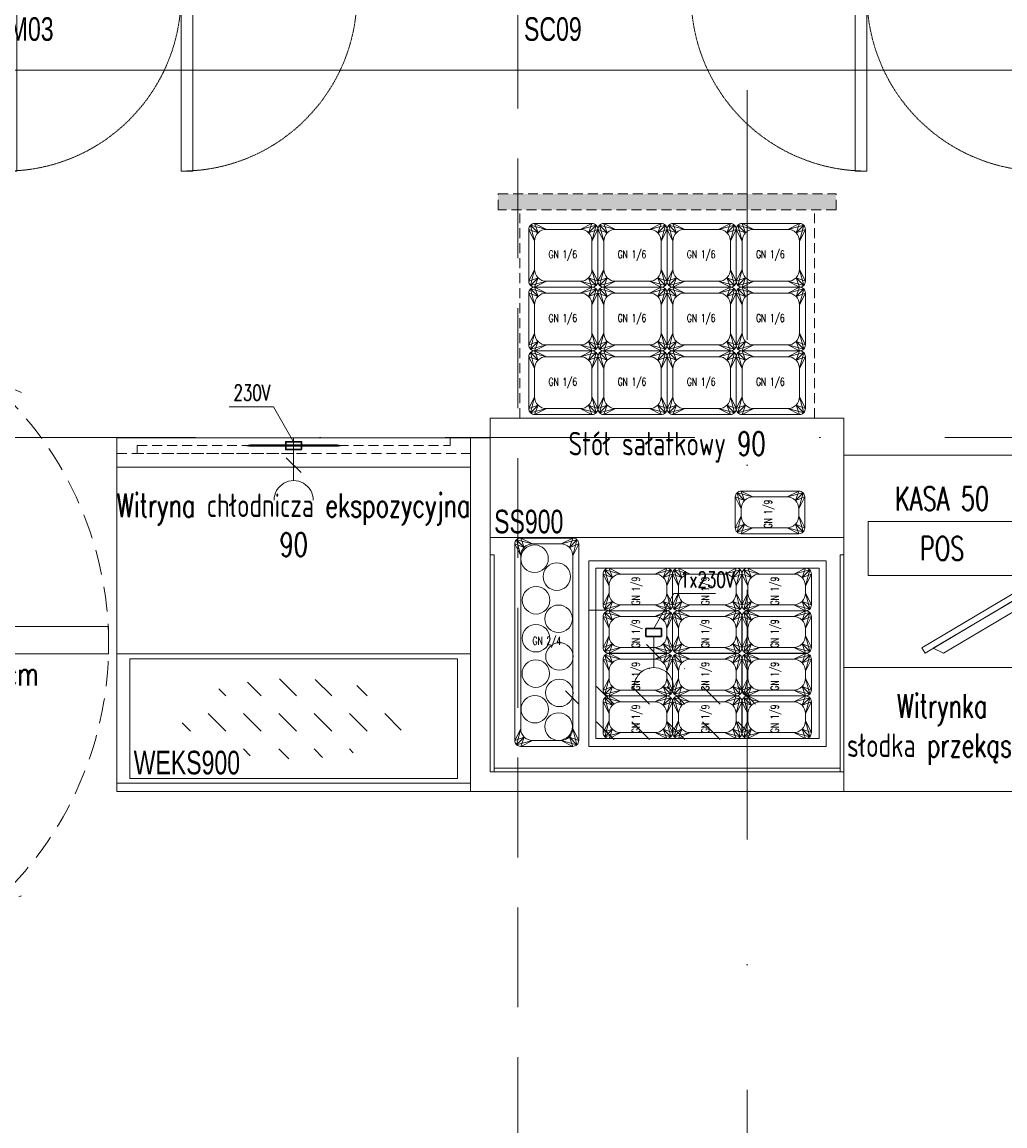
# Model space of a CAD drawing. Header units: millimetres. Extents: x -13532 to 2392, y -5241 to 5322.
# Tile 181 of 256: x -11229 to -10979, y 1663 to 1943. Entities that reach past the tile are written whole.
import ezdxf

# ---------------------------------------------------------------- set-up
doc = ezdxf.new("R2010")
doc.units = ezdxf.units.MM
doc.linetypes.add('DASHED', pattern=[19.05, 12.7, -6.35])
doc.linetypes.add('KRESKAKROPKA2', pattern=[12.7, 6.35, -3.175, 0, -3.175])
doc.layers.get('0').update_dxf_attribs({"lineweight": 9, "true_color": 0x939393})
doc.layers.get('Defpoints').update_dxf_attribs({"true_color": 0xdae6d4})
for name, color, linetype, lineweight in [('- AGP-1_OPISY', 7, 'Continuous', 9), ('CHLODNICTWO', 94, 'Continuous', 9), ('cz-sr', 150, 'Continuous', 15)]:
    doc.layers.add(name, color=color, linetype=linetype, lineweight=lineweight)
for name, color, linetype, lineweight, true_color in [('a___wymiary', 7, 'Continuous', 5, 0x666666), ('Meble - AGP1', 7, 'Continuous', 15, 0x999999), ('MEBLE PKN', 7, 'Continuous', 9, 0xa0a0a0), ('OSI', 7, 'KRESKAKROPKA2', 5, 0x7f7f7f), ('wymiary', 7, 'Continuous', 5, 0x7f7f7f), ('WYMIARY - AGP1', 7, 'Continuous', 5, 0x716d5a)]:
    doc.layers.add(name, color=color, linetype=linetype, lineweight=lineweight, true_color=true_color)
doc.styles.add('ARIAL NARROW', font='ARIALN.TTF', dxfattribs={"width": 0.9})
doc.styles.add('JACEK_07', font='simplex.shx', dxfattribs={"width": 0.7})
doc.styles.add('RomanS', font='simplex.shx')
doc.styles.add('text', font='simplex.shx')
doc.dimstyles.new('wymiary agp1', dxfattribs={"dimtxt": 15, "dimasz": 5, "dimexe": 5, "dimexo": 5, "dimgap": 1.8, "dimtad": 1, "dimdec": 3, "dimrnd": 0.5, "dimdsep": 46, "dimtxsty": 'ARIAL NARROW', "dimblk": 'znacznik', "dimcen": 1.5, "dimse1": 1, "dimse2": 1, "dimclrd": 256, "dimclre": 256, "dimazin": 0, "dimtfac": 1, "dimtdec": 3, "dimtmove": 1, "dimatfit": 3, "dimldrblk": 'znacznik', "dimfxl": 1000, "dimfxlon": 1, "dimlwd": -1, "dimarcsym": 0})

# ---------------------------------------------------------------- blocks, each defined once
blk = doc.blocks.new('gn-230')
at = {"layer": 'Meble - AGP1'}
for p, q in [((-4, 0), (-19.8, 0)), ((-15.65, -3.75), (-8.15, 3.75))]:
    blk.add_line(p, q, dxfattribs=at)
at = {"layer": 'Meble - AGP1', "lineweight": 30}
blk.add_lwpolyline([(-4, -4), (0, -4), (0, 4), (-4, 4)], close=True, dxfattribs=at)
at = {"layer": 'Meble - AGP1'}
blk.add_arc((-29.8, 0), 10, 270, 90, dxfattribs=at)
blk = doc.blocks.new('230v')
at = {"layer": 'Meble - AGP1'}
blk.add_lwpolyline([(1566.05, 8645.9), (1560.91, 8654.8), (1549.63, 8654.8)], dxfattribs=at)
at = {"layer": 'Meble - AGP1', "xscale": 0.5, "yscale": 0.5, "zscale": 0.5, "rotation": 89.99999999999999}
blk.add_blockref('gn-230', (1566.05, 8645.9), dxfattribs=at)
at = {"layer": 'Meble - AGP1', "insert": (1550.74, 8660.36), "char_height": 4, "width": 32.4538, "attachment_point": 1, "style": 'RomanS'}
blk.add_mtext('{\\W0.7;230V}', dxfattribs=at)
blk = doc.blocks.new('*U224')
at = {"layer": 'Meble - AGP1'}
h = blk.add_hatch(dxfattribs=at)
h.set_pattern_fill('DASH', color=256, scale=2, angle=135, style=0)
h.set_pattern_definition([(135, (1431.321, 1278.1726), (-8.980256, 4e-15), [6.35, -6.35])])
edge = h.paths.add_edge_path()
edge.add_ellipse((45, -71.46), major_axis=(28.53, 0), ratio=0.357143, start_angle=0, end_angle=360)
at = {"layer": 'Meble - AGP1', "linetype": 'DASHED', "ltscale": 0.2}
blk.add_line((0, -4), (90, -4), dxfattribs=at)
at = {"layer": 'Meble - AGP1'}
for p, q in [((90, -7.47), (0, -7.47)), ((90, -87.88), (0, -87.88))]:
    blk.add_line(p, q, dxfattribs=at)
for points in [[(90, 0), (90, -55), (0, -55), (0, 0), (90, 0)], [(0, 0), (0, -90), (90, -90), (90, 0), (0, 0)]]:
    blk.add_lwpolyline(points, dxfattribs=at)
at = {"layer": 'Meble - AGP1', "linetype": 'DASHED', "ltscale": 0.2}
for points in [[(5.18, -2), (45, -2), (45, -4), (5.18, -4)], [(84.82, 0), (45, 0), (45, -2), (84.82, -2)]]:
    blk.add_lwpolyline(points, close=True, dxfattribs=at)
at = {"layer": 'Meble - AGP1'}
for points in [[(32.2, -2, 0, 1.88, 0), (37.83, -2, 0.625, 0.625, 0), (45, -2, 0.625, 0.625, 0)], [(57.8, -2, 0, 1.88, 0), (52.17, -2, 0.625, 0.625, 0), (45, -2, 0.625, 0.625, 0)]]:
    blk.add_lwpolyline(points, format="xyseb", dxfattribs=at)
blk.add_lwpolyline([(3.3, -56.22), (3.3, -86.7), (86.7, -86.7), (86.7, -56.22)], close=True, dxfattribs=at)
blk.add_blockref('230v', (-1521.05, -8646.9), dxfattribs=at)
at = {"layer": 'Meble - AGP1', "char_height": 6, "style": 'JACEK_07'}
for s, insert, width, attachment_point in [('Witryna chłodnicza ekspozycyjna\\P90', (45, -22.18), 100.85, 5), ('\\pxql;{\\fArial|b0|i0|c238|p34;WEKS900}', (4.3, -85.7), 36.1, 7)]:
    blk.add_mtext(s, dxfattribs=dict(at, insert=insert, width=width, attachment_point=attachment_point))
blk = doc.blocks.new('GN 2_4')
at = {"layer": 'Meble - AGP1'}
for points in [[(75472.3, 43300.1), (75604.8, 43300.1, -0.414214), (75619.8, 43285.1), (75619.8, 42785.1, -0.414214), (75604.8, 42770.1), (75472.3, 42770.1, -0.414214), (75457.3, 42785.1), (75457.3, 43285.1, -0.414214)], [(75502.3, 43285.1), (75574.8, 43285.1, -0.414214), (75604.8, 43255.1), (75604.8, 42815.1, -0.414214), (75574.8, 42785.1), (75502.3, 42785.1, -0.414214), (75472.3, 42815.1), (75472.3, 43255.1, -0.414214)]]:
    blk.add_lwpolyline(points, format="xyb", close=True, dxfattribs=at)
for points in [[(75457.3, 43285.1), (75472.3, 43255.1), (75461.7, 43295.7), (75481.1, 43276.3), (75472.3, 43300.1), (75502.3, 43285.1)], [(75472.3, 43255.1), (75457.3, 43285.1), (75481.1, 43276.3), (75461.7, 43295.7), (75502.3, 43285.1), (75472.3, 43300.1)], [(75619.8, 43285.1), (75604.8, 43255.1), (75615.4, 43295.7), (75596, 43276.3), (75604.8, 43300.1), (75574.8, 43285.1)], [(75604.8, 43255.1), (75619.8, 43285.1), (75596, 43276.3), (75615.4, 43295.7), (75574.8, 43285.1), (75604.8, 43300.1)], [(75457.3, 42785.1), (75472.3, 42815.1), (75461.7, 42774.5), (75481.1, 42793.9), (75472.3, 42770.1), (75502.3, 42785.1)], [(75472.3, 42815.1), (75457.3, 42785.1), (75481.1, 42793.9), (75461.7, 42774.5), (75502.3, 42785.1), (75472.3, 42770.1)], [(75619.8, 42785.1), (75604.8, 42815.1), (75615.4, 42774.5), (75596, 42793.9), (75604.8, 42770.1), (75574.8, 42785.1)], [(75604.8, 42815.1), (75619.8, 42785.1), (75596, 42793.9), (75615.4, 42774.5), (75574.8, 42785.1), (75604.8, 42770.1)]]:
    blk.add_lwpolyline(points, dxfattribs=at)
at = {"layer": 'Meble - AGP1', "insert": (75538.6, 43035.1), "char_height": 20, "width": 153.713, "attachment_point": 5, "style": 'JACEK_07'}
blk.add_mtext('GN 2/4', dxfattribs=at)
blk = doc.blocks.new('GN 1_6')
at = {"layer": 'Meble - AGP1'}
for points in [[(27840.9, 18108.5), (27986.9, 18108.5, -0.414214), (28001.9, 18093.5), (28001.9, 17961.5, -0.414214), (27986.9, 17946.5), (27840.9, 17946.5, -0.414214), (27825.9, 17961.5), (27825.9, 18093.5, -0.414214)], [(27870.9, 18093.5), (27956.9, 18093.5, -0.414214), (27986.9, 18063.5), (27986.9, 17991.5, -0.414214), (27956.9, 17961.5), (27870.9, 17961.5, -0.414214), (27840.9, 17991.5), (27840.9, 18063.5, -0.414214)]]:
    blk.add_lwpolyline(points, format="xyb", close=True, dxfattribs=at)
for points in [[(27825.9, 18093.5), (27840.9, 18063.5), (27830.3, 18104.1), (27849.7, 18084.7), (27840.9, 18108.5), (27870.9, 18093.5)], [(27840.9, 18063.5), (27825.9, 18093.5), (27849.7, 18084.7), (27830.3, 18104.1), (27870.9, 18093.5), (27840.9, 18108.5)], [(28001.9, 18093.5), (27986.9, 18063.5), (27997.6, 18104.1), (27978.2, 18084.7), (27986.9, 18108.5), (27956.9, 18093.5)], [(27986.9, 18063.5), (28001.9, 18093.5), (27978.2, 18084.7), (27997.6, 18104.1), (27956.9, 18093.5), (27986.9, 18108.5)], [(27825.9, 17961.5), (27840.9, 17991.5), (27830.3, 17950.9), (27849.7, 17970.3), (27840.9, 17946.5), (27870.9, 17961.5)], [(27840.9, 17991.5), (27825.9, 17961.5), (27849.7, 17970.3), (27830.3, 17950.9), (27870.9, 17961.5), (27840.9, 17946.5)], [(28001.9, 17961.5), (27986.9, 17991.5), (27997.6, 17950.9), (27978.2, 17970.3), (27986.9, 17946.5), (27956.9, 17961.5)], [(27986.9, 17991.5), (28001.9, 17961.5), (27978.2, 17970.3), (27997.6, 17950.9), (27956.9, 17961.5), (27986.9, 17946.5)]]:
    blk.add_lwpolyline(points, dxfattribs=at)
at = {"layer": 'Meble - AGP1', "insert": (27912.7, 18026.5), "char_height": 20, "width": 292.426, "attachment_point": 5, "style": 'JACEK_07'}
blk.add_mtext('GN 1/6', dxfattribs=at)
blk = doc.blocks.new('GN_1-9')
at = {"layer": 'Meble - AGP1'}
for points in [[(1.5, 17.67), (9.33, 17.67, -0.414214), (10.83, 16.17), (10.83, 1.5, -0.414214), (9.33, 0), (1.5, 0, -0.414214), (0, 1.5), (0, 16.17, -0.414214)], [(4.5, 16.17), (6.33, 16.17, -0.414214), (9.33, 13.17), (9.33, 4.5, -0.414214), (6.33, 1.5), (4.5, 1.5, -0.414214), (1.5, 4.5), (1.5, 13.17, -0.414214)]]:
    blk.add_lwpolyline(points, format="xyb", close=True, dxfattribs=at)
for points in [[(0, 16.17), (1.5, 13.17), (0.44, 17.23), (2.38, 15.29), (1.5, 17.67), (4.5, 16.17)], [(1.5, 13.17), (0, 16.17), (2.38, 15.29), (0.44, 17.23), (4.5, 16.17), (1.5, 17.67)], [(10.83, 16.17), (9.33, 13.17), (10.39, 17.23), (8.45, 15.29), (9.33, 17.67), (6.33, 16.17)], [(9.33, 13.17), (10.83, 16.17), (8.45, 15.29), (10.39, 17.23), (6.33, 16.17), (9.33, 17.67)], [(0, 1.5), (1.5, 4.5), (0.44, 0.44), (2.38, 2.38), (1.5, 0), (4.5, 1.5)], [(1.5, 4.5), (0, 1.5), (2.38, 2.38), (0.44, 0.44), (4.5, 1.5), (1.5, 0)], [(10.83, 1.5), (9.33, 4.5), (10.39, 0.44), (8.45, 2.38), (9.33, 0), (6.33, 1.5)], [(9.33, 4.5), (10.83, 1.5), (8.45, 2.38), (10.39, 0.44), (6.33, 1.5), (9.33, 0)]]:
    blk.add_lwpolyline(points, dxfattribs=at)
at = {"layer": 'Meble - AGP1', "insert": (5, 9), "char_height": 2, "width": 29.2426, "attachment_point": 5, "style": 'JACEK_07'}
blk.add_mtext('GN 1/9', dxfattribs=at)
blk = doc.blocks.new('Stół sałatkowy90')
at = {"layer": 'Meble - AGP1', "linetype": 'DASHED', "ltscale": 0.2}
h = blk.add_hatch(dxfattribs=at)
h.set_pattern_fill('AR-CONC', color=256, scale=0.01, angle=180)
h.set_pattern_definition([(230, (765.4296, 1457.7474), (-1.8218467, 0.1593909), [0.1905, -2.0955]), (175, (765.4296, 1457.7474), (0.3524283, -1.9105664), [0.1524, -1.6764]), (280.451, (765.2777, 1457.7607), (-1.469425, -1.7511669), [0.1619, -1.7809]), (226.1842, (765.4296, 1457.2394), (-2.7107904, 0.4204233), [0.28575, -3.14325]), (276.6356, (765.2037, 1457.2745), (-2.3740423, -2.4742556), [0.24285, -2.67135]), (171.184, (765.4296, 1457.2394), (-2.374046, -2.474251), [0.2286, -2.5146]), (201, (765.1756, 1457.3664), (-1.5161488, 1.0226552), [0.1905, -2.0955]), (146, (765.1756, 1457.3664), (-0.6180203, -1.8418797), [0.1524, -1.6764]), (251.4514, (765.0492, 1457.4517), (-2.134165, -0.8192286), [0.1619, -1.7809]), (217.5, (765.42956, 1457.74743), (-0.03088603, -0.8455504), [0, -1.65608, 0, -1.7018, 0, -1.68275]), (187.5, (765.4296, 1457.7474), (-0.6681966, -1.00180575), [0, -0.97028, 0, -1.61798, 0, -0.64135]), (147.5, (765.996, 1457.7474), (-1.35590595, 0.05728744), [0, -0.635, 0, -1.9812, 0, -2.6289]), (137.5, (766.25, 1457.7474), (-1.4812918, -0.2542649), [0, -0.8255, 0, -1.31572, 0, -1.8669])])
h.paths.add_polyline_path([(2, 147), (2, 143), (88, 143), (88, 147)])
at = {"layer": 'Meble - AGP1'}
h = blk.add_hatch(dxfattribs=at)
h.set_pattern_fill('DASH', color=256, scale=2, angle=135, style=0)
h.set_pattern_definition([(135, (1431.321, 1365.8726), (-8.980256, 4e-15), [6.35, -6.35])])
edge = h.paths.add_edge_path()
edge.add_ellipse((45, 16.24), major_axis=(28.53, 0), ratio=0.357143, start_angle=0, end_angle=360)
at = {"layer": 'Meble - AGP1', "linetype": 'DASHED', "ltscale": 0.2}
for p, q in [((2, 147), (88, 147)), ((2, 143), (2, 147)), ((88, 143), (88, 147)), ((88, 143), (2, 143)), ((7.53, 90), (7.53, 143.02)), ((82.47, 90), (82.47, 143))]:
    blk.add_line(p, q, dxfattribs=at)
at = {"layer": 'Meble - AGP1', "ltscale": 100}
for p, q in [((0, 84.84), (0, 80.16)), ((90, 84.84), (90, 80.16))]:
    blk.add_line(p, q, dxfattribs=at)
at = {"layer": 'Meble - AGP1'}
for p, q in [((0, 5.16), (0, 79.84)), ((90, 5.16), (90, 79.84)), ((0, 59.6), (90, 59.6)), ((1, 55.2), (0, 55.2)), ((1, 55.2), (1, 28.57)), ((25.1, 53.7), (25.1, 6.5)), ((85.5, 53.7), (25.1, 53.7)), ((85.5, 53.7), (85.5, 6.5)), ((89, 0), (89, 55.2)), ((89, 29.8), (89, 55.2)), ((89, 55.2), (90, 55.2)), ((26.9, 8.5), (26.9, 51.83)), ((26.9, 51.83), (83.7, 51.83)), ((83.7, 51.83), (83.7, 8.5)), ((1, 28.57), (1, 0)), ((83.7, 8.5), (26.9, 8.5)), ((85.5, 6.5), (25.1, 6.5)), ((1, 1), (89, 1)), ((89.84, 0), (0.16, 0))]:
    blk.add_line(p, q, dxfattribs=at)
blk.add_lwpolyline([(90, 90), (0, 90), (0, 0), (90, 0)], close=True, dxfattribs=at)
for centre in [(11.29, 54.24), (16.95, 49.68), (11.67, 43.67), (17.41, 38.96), (11.64, 34.02), (17.62, 29.37), (11.6, 25.02), (17.59, 20.11), (11.35, 15.96), (17.41, 11.53)]:
    blk.add_circle(centre, 3.5, dxfattribs=at)
at = {"layer": 'Meble - AGP1', "linetype": 'DASHED', "ltscale": 0.2, "xscale": 0.1000000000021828, "yscale": 0.1000000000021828, "zscale": 0.1000000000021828}
for p in [(-2772.79, -1671.35), (-2755.19, -1671.35), (-2737.59, -1671.35), (-2719.99, -1671.35), (-2772.79, -1687.55), (-2755.19, -1687.55), (-2737.59, -1687.55), (-2719.99, -1687.55), (-2772.79, -1703.75), (-2755.19, -1703.75), (-2737.59, -1703.75), (-2719.99, -1703.75)]:
    blk.add_blockref('GN 1_6', p, dxfattribs=at)
at = {"layer": 'Meble - AGP1', "rotation": 90}
for p in [(80.03, 60.6), (46.4, 41), (64.07, 41), (81.73, 41), (46.4, 30.17), (64.07, 30.17), (81.73, 30.17), (46.4, 19.33), (64.07, 19.33), (81.73, 19.33), (46.4, 8.5), (64.07, 8.5), (81.73, 8.5)]:
    blk.add_blockref('GN_1-9', p, dxfattribs=at)
at = {"layer": 'Meble - AGP1', "xscale": 0.1000000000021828, "yscale": 0.1000000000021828, "zscale": 0.1000000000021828}
blk.add_blockref('GN 2_4', (-7539.46, -4270.51), dxfattribs=at)
at = {"layer": 'Meble - AGP1', "insert": (45, 82.59), "char_height": 6, "width": 75, "attachment_point": 5, "style": 'JACEK_07'}
blk.add_mtext('Stół sałatkowy 90', dxfattribs=at)
blk = doc.blocks.new('*U226')
at = {"layer": 'Meble - AGP1'}
blk.add_lwpolyline([(41.61, 36.46), (46.75, 45.37), (57.32, 45.37)], dxfattribs=at)
blk.add_blockref('Stół sałatkowy90', (0, 0), dxfattribs=at)
at = {"layer": 'Meble - AGP1', "xscale": 0.5, "yscale": 0.5, "zscale": 0.5, "rotation": 89.99999999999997}
blk.add_blockref('gn-230', (41.61, 36.46), dxfattribs=at)
at = {"layer": 'Meble - AGP1'}
for s, insert, char_height, width, attachment_point, style in [('\\pxql;{\\fArial|b0|i0|c238|p34;SS900}', (1, 60.6), 6, 36.1, 7, 'JACEK_07'), ('{\\W0.7;1x230V}', (48.3, 50.93), 4, 32.4538, 1, 'RomanS')]:
    blk.add_mtext(s, dxfattribs=dict(at, insert=insert, char_height=char_height, width=width, attachment_point=attachment_point, style=style))
blk = doc.blocks.new('*U229')
at = {"layer": 'Meble - AGP1'}
for points in [[(0, 0), (50, 0), (50, -85.6), (0, -85.6)], [(6.13, -30.61), (43.85, -30.61), (43.85, -16.9), (6.13, -16.9)], [(0, -85.6), (50, -85.6), (50, -54), (0, -54)]]:
    blk.add_lwpolyline(points, close=True, dxfattribs=at)
for points in [[(47.34, -32.69), (19.81, -49.01), (20.63, -50.38), (48.16, -34.07), (47.34, -32.69)], [(46.09, -35.29), (22.7, -49.16), (25.3, -50.41), (45.94, -38.17), (46.09, -35.29)]]:
    blk.add_lwpolyline(points, dxfattribs=at)
at = {"layer": 'Meble - AGP1', "char_height": 6, "attachment_point": 5, "style": 'JACEK_07'}
for s, insert, width in [('KASA 50', (24.96, -11.08), 37.7197), ('POS', (24.99, -23.75), 37.7197), ('\\pxqc;Witrynka\\Psłodka przekąska', (25, -69.8), 50)]:
    blk.add_mtext(s, dxfattribs=dict(at, insert=insert, width=width))
blk = doc.blocks.new('*U332')
at = {"layer": 'Meble - AGP1', "linetype": 'DASHED', "ltscale": 0.5}
for points in [[(72.83, 62.99), (63.42, 67), (67.92, 57.81)], [(67.92, -59.81), (63.42, -69), (72.83, -64.99)]]:
    blk.add_lwpolyline(points, dxfattribs=at)
at = {"layer": 'Meble - AGP1'}
blk.add_lwpolyline([(95, -3.5), (95, 3.5), (7, 3.5), (7, 0, -1), (5, 0), (5, 3.5), (0, 3.5), (0, -3.5), (5, -3.5), (5, 0, -1), (7, 0), (7, -3.5), (95, -3.5)], format="xyb", close=True, dxfattribs=at)
blk.add_lwpolyline([(0, 3.5), (0, 3.5), (0, -3.5), (0, -3.5)], close=True, dxfattribs=at)
at = {"layer": 'Meble - AGP1', "linetype": 'DASHED', "ltscale": 0.5}
blk.add_arc((6, -1), 89, 310.1759, 49.8241, dxfattribs=at)
at = {"layer": 'Meble - AGP1', "insert": (51, -8.52), "char_height": 6, "width": 88, "attachment_point": 5, "style": 'JACEK_07'}
blk.add_mtext('Bramka H=140cm', dxfattribs=at)
blk = doc.blocks.new('*U319')
at = {"layer": 'Meble - AGP1'}
for points in [[(5, 0), (11.25, 10.83), (32.42, 10.83)], [(0, 0), (135, 0), (135, -70), (0, -70), (0, 0)]]:
    blk.add_lwpolyline(points, dxfattribs=at)
for points in [[(6, -110.9), (6, -66.15), (3, -66.15), (3, -110.9)], [(50.75, -110.9), (50.75, -66.15), (47.75, -66.15), (47.75, -110.9)]]:
    blk.add_lwpolyline(points, close=True, dxfattribs=at)
at = {"layer": 'Meble - AGP1', "linetype": 'DASHED', "ltscale": 0.01}
for centre in [(3, -66.15), (47.75, -66.15)]:
    blk.add_arc(centre, 44.75, 270, 0, dxfattribs=at)
at = {"layer": 'Meble - AGP1', "xscale": 0.5, "yscale": 0.5, "zscale": 0.5, "rotation": 90.00000000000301}
blk.add_blockref('gn-230', (5, 0), dxfattribs=at)
at = {"layer": 'Meble - AGP1'}
for s, insert, char_height, width, attachment_point, style in [('1x230V\\PH=10cm', (21.84, 11.05), 4, 21.1655, 5, 'JACEK_07'), ('{\\H0.8x;ZAMRAŻARKA\\PPODBLATOWA\\P-10 - -22%%DC}', (2, -2), 5, 58.8906, 1, 'text'), ('GASTROMAX', (133, -68), 4, 172.3315, 9, 'RomanS'), ('\\pxql;{\\fArial|b0|i0|c238|p34;SM03}', (10.24, -74.81), 6, 20.4806, 5, 'JACEK_07')]:
    blk.add_mtext(s, dxfattribs=dict(at, insert=insert, char_height=char_height, width=width, attachment_point=attachment_point, style=style))
blk = doc.blocks.new('Woda_ciepla')
for p, q in [((0, -7.5), (0, 7.5)), ((0, 0), (0, 7.5)), ((7.5, 0), (-7.5, 0))]:
    blk.add_line(p, q)
blk.add_circle((0, 0), 3.75)
blk = doc.blocks.new('Odplyw_wody')
blk.add_hatch(color=256).paths.add_polyline_path([(0, 3.75, -1), (0, -3.75, -1)])
for p, q in [((0, -7.5), (0, 7.5)), ((7.5, 0), (-7.5, 0))]:
    blk.add_line(p, q)
blk.add_circle((0, 0), 3.75)
blk = doc.blocks.new('Woda_zimna')
blk.add_hatch(color=256).paths.add_polyline_path([(0, 3.75, -0.414214), (3.75, 0), (-3.75, 0, -0.414214)])
for p, q in [((0, -7.5), (0, 7.5)), ((7.5, 0), (-7.5, 0))]:
    blk.add_line(p, q)
blk.add_circle((0, 0), 3.75)
blk = doc.blocks.new('*U320')
at = {"layer": 'Meble - AGP1'}
for p, q in [((124.71, -13.59), (115.82, -10.15)), ((114.29, -11.61), (103.33, -23.15)), ((115.71, -12.97), (104.76, -24.51)), ((124.13, -14.69), (120.04, -13.11)), ((123.06, -17.86), (114.29, -14.47)), ((123.37, -16.65), (119.28, -15.07))]:
    blk.add_line(p, q, dxfattribs=at)
for points in [[(130, 0), (123.75, 10.83), (102.58, 10.83)], [(135, 0), (0, 0), (0, -70), (135, -70), (135, 0)]]:
    blk.add_lwpolyline(points, dxfattribs=at)
blk.add_lwpolyline([(106, -17.26), (124, -17.26, -0.414214), (130, -23.26), (130, -51.26, -0.414214), (124, -57.26), (106, -57.26, -0.414214), (100, -51.26), (100, -23.26, -0.414214)], format="xyb", close=True, dxfattribs=at)
for points in [[(84.25, -110.9), (84.25, -66.15), (87.25, -66.15), (87.25, -110.9)], [(129, -110.9), (129, -66.15), (132, -66.15), (132, -110.9)]]:
    blk.add_lwpolyline(points, close=True, dxfattribs=at)
blk.add_circle((115, -21.04), 1.69, dxfattribs=at)
for centre, radius, start, end in [((115, -12.29), 2.29, 251.9178, 201.0494), ((115, -12.29), 1.62, 263.7549, 189.2123), ((115, -12.29), 0.983, 316.4836, 136.4836), ((119.66, -14.09), 1.05, 68.8835, 248.8835), ((123.89, -15.72), 2.29, 248.8831, 68.8835), ((123.75, -15.67), 1.05, 248.8831, 68.8835), ((104.04, -23.83), 0.983, 136.4836, 316.4836)]:
    blk.add_arc(centre, radius, start, end, dxfattribs=at)
at = {"layer": 'Meble - AGP1', "linetype": 'DASHED', "ltscale": 0.01}
for centre in [(87.25, -66.15), (132, -66.15)]:
    blk.add_arc(centre, 44.75, 180, 270, dxfattribs=at)
at = {"layer": 'Meble - AGP1', "rotation": 269.9999999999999}
for name, p in [('Woda_ciepla', (107.5, 0)), ('Odplyw_wody', (115, 0)), ('Woda_zimna', (122.5, 0))]:
    blk.add_blockref(name, p, dxfattribs=at)
at = {"layer": 'Meble - AGP1', "xscale": -0.5, "yscale": 0.5, "zscale": 0.5, "rotation": 270}
blk.add_blockref('gn-230', (130, 0), dxfattribs=at)
at = {"layer": 'Meble - AGP1'}
for s, insert, char_height, width, attachment_point, style in [('1x230V\\PH=10cm', (113.16, 11.05), 4, 21.1655, 5, 'JACEK_07'), ('{\\H0.8x;CHŁODZIARKA PODBLATOWA\\P0 - +6%%DC}', (2, -2.95), 5, 58.8906, 1, 'text'), ('\\pxql;{\\fArial|b0|i0|c238|p34;BTU01}', (116.45, -27.84), 6, 20.4806, 5, 'JACEK_07'), ('GASTROMAX', (133, -68), 4, 172.3315, 9, 'RomanS'), ('\\pxql;{\\fArial|b0|i0|c238|p34;SC09}', (10.24, -74.81), 6, 20.4806, 5, 'JACEK_07')]:
    blk.add_mtext(s, dxfattribs=dict(at, insert=insert, char_height=char_height, width=width, attachment_point=attachment_point, style=style))
blk = doc.blocks.new('znacznik')
at = {"layer": 'a___wymiary'}
for p, q in [((0, 1.394), (0, -1.394)), ((1.394, 0), (-1.394, 0))]:
    blk.add_line(p, q, dxfattribs=at)
at = {"layer": 'a___wymiary', "const_width": 0.2}
blk.add_lwpolyline([(0.876, 0.876), (-0.876, -0.876)], dxfattribs=at)
blk = doc.blocks.new('*D556')
at = {"layer": 'Defpoints', "color": 0}
for p in [(-10436.01, 1993.84), (-11450.61, 1967.16), (-10436.01, 1931.27)]:
    blk.add_point(p, dxfattribs=at)
at = {"layer": 'WYMIARY - AGP1'}
blk.add_line((-11445.61, 1931.27), (-10441.01, 1931.27), dxfattribs=at)
at = {"layer": 'WYMIARY - AGP1', "xscale": 5, "yscale": 5, "zscale": 5, "rotation": 180}
blk.add_blockref('znacznik', (-11450.61, 1931.27), dxfattribs=at)
at = {"layer": 'WYMIARY - AGP1', "xscale": 5, "yscale": 5, "zscale": 5}
blk.add_blockref('znacznik', (-10436.01, 1931.27), dxfattribs=at)
at = {"layer": 'WYMIARY - AGP1', "color": 18, "true_color": 0x000000, "insert": (-10877.68, 1940.73), "char_height": 15, "attachment_point": 5, "style": 'ARIAL NARROW'}
blk.add_mtext('1014.5', dxfattribs=at)
blk = doc.blocks.new('osi')
at = {"layer": 'OSI', "ltscale": 10}
for p, q in [((-11044.44, 845.85), (-11044.44, 3158.85)), ((-11756.72, 1837.85), (-9340.14, 1837.85))]:
    blk.add_line(p, q, dxfattribs=at)
blk = doc.blocks.new('DFGSGSGS')
at = {"layer": '- AGP-1_OPISY', "linetype": 'DASHED', "lineweight": 0, "ltscale": 2}
blk.add_lwpolyline([(-11102.64, 3089.9), (-11102.64, 949.99)], dxfattribs=at)

msp = doc.modelspace()

# ---------------------------------------------------------------- linework, layer by layer
at = {"layer": 'Meble - AGP1'}
msp.add_lwpolyline([(-11204.7072, 1837.7553), (-11204.7072, 1782.7553), (-11114.7072, 1782.7553), (-11114.7072, 1747.7553), (-11019.7072, 1747.7553), (-11019.7072, 1752.7553), (-11109.7072, 1752.7553), (-11109.7072, 1837.7553), (-11204.7072, 1837.7553)], dxfattribs=at)
at = {"layer": 'MEBLE PKN'}
msp.add_line((-11084.7072, 1793.8909), (-11079.7072, 1793.8909), dxfattribs=at)

# ---------------------------------------------------------------- block references
at = {"layer": 'CHLODNICTWO'}
for name, p in [('*U319', (-11236.1046, 2016.4661)), ('*U320', (-11101.1046, 2016.4661)), ('*U226', (-11109.7072, 1752.7553)), ('*U224', (-11204.7072, 1837.7553))]:
    msp.add_blockref(name, p, dxfattribs=at)
at = {"layer": 'cz-sr'}
msp.add_blockref('osi', (0.0999, 0), dxfattribs=at)
at = {"layer": 'MEBLE PKN'}
for name, p in [('*U332', (-11301.7823, 1786.2553)), ('*U229', (-11019.7072, 1833.3553))]:
    msp.add_blockref(name, p, dxfattribs=at)
at = {"layer": 'wymiary'}
msp.add_blockref('DFGSGSGS', (0, 0), dxfattribs=at)

# ---------------------------------------------------------------- dimensions: what is measured, and where the dimension line sits
at = {"layer": 'WYMIARY - AGP1'}
dim = msp.add_linear_dim(base=(-10436.0091, 1931.2743), p1=(-11450.605, 1967.1583), p2=(-10436.0091, 1993.8439), dimstyle='wymiary agp1', override={"dimclrd": 256, "dimclre": 256}, dxfattribs=at)
dim.commit()
dim.dimension.update_dxf_attribs({"geometry": '*D556', "text_midpoint": (-10877.6837, 1931.2743), "dimtype": 160})

doc.saveas('drawing.dxf')
